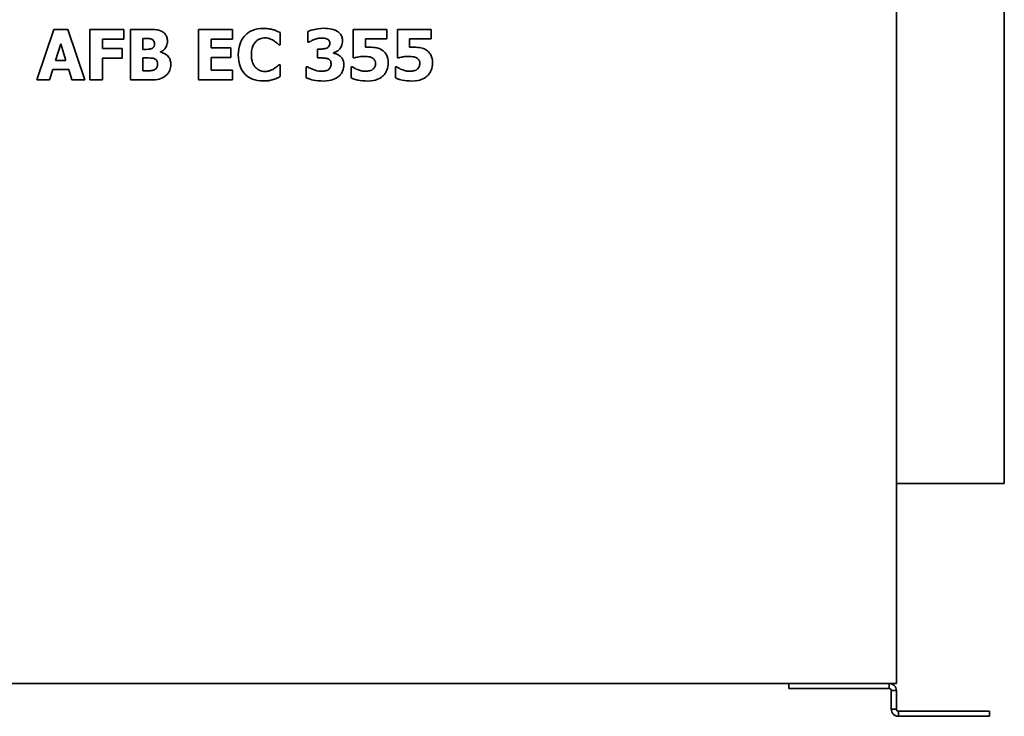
# Model space of a CAD drawing. Header units: millimetres. Extents: x 318 to 942, y 181 to 710.
# Tile 2 of 5: x 552 to 942, y 181 to 456. Entities that reach past the tile are written whole.
import ezdxf

# ---------------------------------------------------------------- set-up
doc = ezdxf.new("R2010")
doc.units = ezdxf.units.MM
doc.header["$LTSCALE"] = 3
doc.layers.add('Krawędzie widoczne(ISO)', color=7, linetype='Continuous', lineweight=35, true_color=0x262659)

msp = doc.modelspace()

# ---------------------------------------------------------------- linework, layer by layer
at = {"layer": 'Krawędzie widoczne(ISO)'}
for p, q in [((899, 687.98), (899, 193.98)), ((941.7, 272.98), (941.7, 627.98)), ((565.88, 452.54), (559.12, 432.54)), ((571.36, 452.54), (565.88, 452.54)), ((578.11, 432.54), (571.36, 452.54)), ((593.5, 452.54), (580.11, 452.54)), ((580.11, 452.54), (580.11, 432.54)), ((593.5, 448.73), (593.5, 452.54)), ((596.09, 452.54), (596.09, 432.54)), ((603.14, 452.54), (596.09, 452.54)), ((636.53, 452.54), (623.01, 452.54)), ((623.01, 452.54), (623.01, 432.54)), ((636.53, 448.73), (636.53, 452.54)), ((666.23, 451.7), (666.23, 447.42)), ((697.51, 452.54), (684.26, 452.54)), ((684.26, 452.54), (684.26, 441.31)), ((697.51, 448.76), (697.51, 452.54)), ((715.03, 452.54), (701.78, 452.54)), ((701.78, 452.54), (701.78, 441.31)), ((715.03, 448.76), (715.03, 452.54)), ((585.1, 444.95), (585.1, 448.73)), ((585.1, 448.73), (593.5, 448.73)), ((601.08, 444.64), (601.08, 448.89)), ((601.08, 448.89), (601.42, 448.89)), ((628, 445.21), (628, 448.73)), ((628, 448.73), (636.53, 448.73)), ((655.33, 446.49), (655.33, 451.26)), ((689.01, 445.44), (689.01, 448.76)), ((689.01, 448.76), (697.51, 448.76)), ((706.53, 445.44), (706.53, 448.76)), ((706.53, 448.76), (715.03, 448.76)), ((566.49, 440.25), (568.55, 446.87)), ((568.55, 446.87), (570.59, 440.25)), ((592.83, 444.95), (585.1, 444.95)), ((592.83, 441.14), (592.83, 444.95)), ((601.71, 444.64), (601.08, 444.64)), ((635.86, 445.21), (628, 445.21)), ((635.86, 441.4), (635.86, 445.21)), ((654.82, 446.49), (655.33, 446.49)), ((666.23, 447.42), (666.66, 447.42)), ((670.82, 444.76), (670.03, 444.76)), ((670.03, 444.76), (670.03, 441.24)), ((570.59, 440.25), (566.49, 440.25)), ((585.1, 432.54), (585.1, 441.14)), ((585.1, 441.14), (592.83, 441.14)), ((601.08, 436.18), (601.08, 441.23)), ((601.08, 441.23), (602, 441.23)), ((607.98, 443.51), (607.98, 443.61)), ((628, 436.35), (628, 441.4)), ((628, 441.4), (635.86, 441.4)), ((670.03, 441.24), (670.89, 441.24)), ((676.38, 443.11), (676.38, 443.3)), ((684.26, 441.31), (684.69, 441.31)), ((701.78, 441.31), (702.21, 441.31)), ((564.14, 432.54), (565.41, 436.62)), ((565.41, 436.62), (571.7, 436.62)), ((571.7, 436.62), (572.94, 432.54)), ((601.36, 436.18), (601.08, 436.18)), ((636.53, 436.35), (628, 436.35)), ((636.53, 432.54), (636.53, 436.35)), ((655.33, 438.57), (654.87, 438.57)), ((655.33, 433.87), (655.33, 438.57)), ((666.14, 437.72), (665.65, 437.72)), ((665.65, 437.72), (665.65, 433.38)), ((683.4, 437.69), (683.4, 433.33)), ((683.85, 437.69), (683.4, 437.69)), ((701.37, 437.69), (700.92, 437.69)), ((700.92, 437.69), (700.92, 433.33)), ((559.12, 432.54), (564.14, 432.54)), ((572.94, 432.54), (578.11, 432.54)), ((580.11, 432.54), (585.1, 432.54)), ((596.09, 432.54), (604.08, 432.54)), ((623.01, 432.54), (636.53, 432.54)), ((941.7, 272.98), (899, 272.98)), ((899, 193.98), (361, 193.98)), ((856.47, 193.98), (856.47, 191.98)), ((858.22, 191.98), (856.47, 191.98)), ((858.22, 191.98), (873.52, 191.98)), ((881.03, 191.98), (873.52, 191.98)), ((881.03, 191.98), (896.2, 191.98)), ((896.2, 192.86), (896.2, 193.98)), ((896.2, 191.98), (896.2, 192.86)), ((897, 191.18), (897, 183.82)), ((897.88, 191.18), (897, 191.18)), ((899, 191.18), (897.88, 191.18)), ((899, 183.82), (899, 191.18)), ((897, 183.82), (898.12, 183.82)), ((898.12, 183.82), (899, 183.82)), ((899.8, 183.02), (899.8, 182.14)), ((900.8, 183.02), (899.8, 183.02)), ((900.8, 183.02), (903.63, 183.02)), ((903.63, 183.02), (912.12, 183.02)), ((934.04, 183.02), (912.12, 183.02)), ((934.04, 183.02), (935.79, 183.02)), ((935.79, 181.02), (935.79, 183.02)), ((899.8, 182.14), (899.8, 181.02)), ((899.8, 181.02), (900.8, 181.02)), ((900.8, 181.02), (903.63, 181.02)), ((912.12, 181.02), (903.63, 181.02)), ((912.12, 181.02), (934.04, 181.02)), ((935.79, 181.02), (934.04, 181.02))]:
    msp.add_line(p, q, dxfattribs=at)
for points, knots in [([(608.6, 451.66), (607.71, 452.15), (606.91, 452.3), (605.56, 452.51), (604.27, 452.54), (603.14, 452.54)], [-0.5021745, -0.5021745, -0.5021745, -0.5021745, -0.3398768, -0.3398768, 0, 0, 0, 0]), ([(648.57, 452.93), (647.12, 452.93), (645.68, 452.71), (643.29, 451.7), (642.36, 451.07), (640.97, 449.65), (640.17, 448.69), (638.99, 445.72), (638.76, 444.12), (638.76, 442.52)], [-2.429922, -2.429922, -2.429922, -2.429922, -1.608062, -1.608062, -0.957911, -0.957911, -0.47934, -0.47934, 0, 0, 0, 0]), ([(652.54, 452.42), (651.66, 452.65), (650.96, 452.75), (650.01, 452.89), (649.28, 452.93), (648.57, 452.93)], [-0.2883078, -0.2883078, -0.2883078, -0.2883078, -0.2120757, -0.2120757, 0, 0, 0, 0]), ([(655.33, 451.26), (654.83, 451.51), (654.24, 451.77), (653.54, 452.07), (653.04, 452.27), (652.54, 452.42)], [-0.2276746, -0.2276746, -0.2276746, -0.2276746, -0.1566905, -0.1566905, 0, 0, 0, 0]), ([(672.6, 452.96), (670.82, 452.96), (669.53, 452.67), (668.14, 452.34), (667.08, 452.05), (666.23, 451.7)], [-0.4318721, -0.4318721, -0.4318721, -0.4318721, -0.2737814, -0.2737814, 0, 0, 0, 0]), ([(677.94, 451.74), (677.18, 452.23), (676.35, 452.5), (674.71, 452.88), (673.62, 452.96), (672.6, 452.96)], [-0.5067681, -0.5067681, -0.5067681, -0.5067681, -0.3051691, -0.3051691, 0, 0, 0, 0]), ([(679.98, 447.95), (679.98, 448.43), (679.92, 448.91), (679.67, 449.75), (679.49, 450.18), (678.85, 451.07), (678.42, 451.44), (677.94, 451.74)], [-0.52274, -0.52274, -0.52274, -0.52274, -0.3281403, -0.3281403, -0.1715741, -0.1715741, 0, 0, 0, 0]), ([(601.42, 448.89), (601.87, 448.89), (602.38, 448.89), (603.48, 448.88), (603.64, 448.87), (604.05, 448.83), (604.34, 448.76), (604.61, 448.63)], [-0.15038, -0.15038, -0.15038, -0.15038, -0.1252835, -0.1252835, -0.0890375, -0.0890375, 0, 0, 0, 0]), ([(604.61, 448.63), (604.72, 448.59), (604.82, 448.53), (605, 448.4), (605.08, 448.32), (605.19, 448.2), (605.36, 448), (605.58, 447.4), (605.63, 447.15), (605.63, 446.9)], [-0.6674712, -0.6674712, -0.6674712, -0.6674712, -0.4266253, -0.4266253, -0.1922484, -0.1922484, -0.0770126, -0.0770126, 0, 0, 0, 0]), ([(607.98, 443.61), (608.52, 443.83), (609, 444.13), (609.89, 445.01), (610.19, 445.54), (610.63, 446.59), (610.74, 447.23), (610.74, 447.89)], [-0.4711784, -0.4711784, -0.4711784, -0.4711784, -0.3433839, -0.3433839, -0.1964582, -0.1964582, 0, 0, 0, 0]), ([(610.74, 447.89), (610.74, 448.44), (610.66, 448.99), (610.35, 449.91), (610.14, 450.32), (609.48, 451.11), (609.07, 451.42), (608.6, 451.66)], [-0.5076233, -0.5076233, -0.5076233, -0.5076233, -0.3076614, -0.3076614, -0.1572693, -0.1572693, 0, 0, 0, 0]), ([(645.65, 447.64), (645.91, 447.91), (646.19, 448.16), (646.9, 448.65), (647.22, 448.78), (648.01, 449.08), (648.68, 449.18), (649.36, 449.18)], [-0.2911095, -0.2911095, -0.2911095, -0.2911095, -0.2534873, -0.2534873, -0.2038017, -0.2038017, 0, 0, 0, 0]), ([(649.36, 449.18), (650.25, 449.18), (650.87, 448.97), (651.66, 448.69), (652.17, 448.45), (652.65, 448.15)], [-0.2514825, -0.2514825, -0.2514825, -0.2514825, -0.1706849, -0.1706849, 0, 0, 0, 0]), ([(652.65, 448.15), (653.33, 447.74), (653.55, 447.56), (654.2, 447.03), (654.53, 446.75), (654.82, 446.49)], [-0.2527238, -0.2527238, -0.2527238, -0.2527238, -0.1159244, -0.1159244, 0, 0, 0, 0]), ([(666.66, 447.42), (666.95, 447.6), (667.26, 447.77), (667.94, 448.14), (668.34, 448.34), (668.75, 448.49)], [-0.2345311, -0.2345311, -0.2345311, -0.2345311, -0.1299643, -0.1299643, 0, 0, 0, 0]), ([(668.75, 448.49), (669.42, 448.75), (669.96, 448.87), (670.72, 449.04), (671.22, 449.1), (671.73, 449.1)], [-0.23317, -0.23317, -0.23317, -0.23317, -0.1514918, -0.1514918, 0, 0, 0, 0]), ([(671.73, 449.1), (672.11, 449.1), (672.49, 449.07), (673.24, 448.97), (673.62, 448.87), (673.97, 448.7)], [-0.2290464, -0.2290464, -0.2290464, -0.2290464, -0.1150392, -0.1150392, 0, 0, 0, 0]), ([(673.97, 448.7), (674.18, 448.58), (674.37, 448.43), (674.71, 448.05), (674.78, 447.9), (674.91, 447.58), (674.94, 447.34), (674.94, 447.11)], [-0.1306799, -0.1306799, -0.1306799, -0.1306799, -0.1015169, -0.1015169, -0.070559, -0.070559, 0, 0, 0, 0]), ([(676.38, 443.3), (676.81, 443.4), (677.22, 443.55), (677.99, 443.97), (678.32, 444.23), (678.99, 444.9), (679.35, 445.4), (679.87, 446.64), (679.98, 447.28), (679.98, 447.95)], [-0.7399499, -0.7399499, -0.7399499, -0.7399499, -0.568969, -0.568969, -0.4026791, -0.4026791, -0.1999232, -0.1999232, 0, 0, 0, 0]), ([(604.58, 444.95), (604.35, 444.84), (604.11, 444.76), (603.69, 444.68), (603.52, 444.66), (602.65, 444.65), (602.13, 444.64), (601.71, 444.64)], [-0.4628602, -0.4628602, -0.4628602, -0.4628602, -0.2603313, -0.2603313, -0.1242576, -0.1242576, 0, 0, 0, 0]), ([(605.63, 446.9), (605.63, 446.55), (605.59, 446.2), (605.39, 445.68), (605.3, 445.52), (605, 445.2), (604.8, 445.06), (604.58, 444.95)], [-0.2319202, -0.2319202, -0.2319202, -0.2319202, -0.1318244, -0.1318244, -0.0730349, -0.0730349, 0, 0, 0, 0]), ([(643.95, 442.51), (643.95, 443.19), (644, 443.89), (644.29, 445.28), (644.5, 445.81), (644.95, 446.76), (645.26, 447.24), (645.65, 447.64)], [-0.4526848, -0.4526848, -0.4526848, -0.4526848, -0.3145051, -0.3145051, -0.1688734, -0.1688734, 0, 0, 0, 0]), ([(673.8, 445.16), (673.28, 444.93), (672.73, 444.86), (671.95, 444.78), (671.38, 444.76), (670.82, 444.76)], [-0.2355779, -0.2355779, -0.2355779, -0.2355779, -0.1668058, -0.1668058, 0, 0, 0, 0]), ([(674.94, 447.11), (674.94, 446.82), (674.91, 446.51), (674.77, 446.11), (674.68, 445.9), (674.28, 445.45), (674.06, 445.29), (673.8, 445.16)], [-0.3920284, -0.3920284, -0.3920284, -0.3920284, -0.1793287, -0.1793287, -0.0845598, -0.0845598, 0, 0, 0, 0]), ([(690.84, 445.5), (690.54, 445.5), (690.08, 445.49), (689.66, 445.48), (689.32, 445.46), (689.01, 445.44)], [-0.1281343, -0.1281343, -0.1281343, -0.1281343, -0.0936362, -0.0936362, 0, 0, 0, 0]), ([(695.67, 444.32), (694.84, 444.84), (694.02, 445.09), (692.63, 445.42), (691.73, 445.5), (690.84, 445.5)], [-0.4308402, -0.4308402, -0.4308402, -0.4308402, -0.267487, -0.267487, 0, 0, 0, 0]), ([(698.07, 439.31), (698.07, 439.99), (698, 440.67), (697.7, 441.77), (697.5, 442.31), (696.71, 443.48), (696.24, 443.95), (695.67, 444.32)], [-0.7362314, -0.7362314, -0.7362314, -0.7362314, -0.4205669, -0.4205669, -0.2046616, -0.2046616, 0, 0, 0, 0]), ([(708.36, 445.5), (708.06, 445.5), (707.6, 445.49), (707.18, 445.48), (706.84, 445.46), (706.53, 445.44)], [-0.1281343, -0.1281343, -0.1281343, -0.1281343, -0.0936362, -0.0936362, 0, 0, 0, 0]), ([(713.19, 444.32), (712.36, 444.84), (711.55, 445.09), (710.15, 445.42), (709.25, 445.5), (708.36, 445.5)], [-0.4308402, -0.4308402, -0.4308402, -0.4308402, -0.267487, -0.267487, 0, 0, 0, 0]), ([(715.59, 439.31), (715.59, 439.99), (715.52, 440.67), (715.22, 441.77), (715.02, 442.31), (714.23, 443.48), (713.76, 443.95), (713.19, 444.32)], [-0.7362314, -0.7362314, -0.7362314, -0.7362314, -0.4205669, -0.4205669, -0.2046616, -0.2046616, 0, 0, 0, 0]), ([(602, 441.23), (602.7, 441.23), (603.92, 441.25), (604.87, 441.16), (605.15, 441.11), (605.39, 441.01)], [-0.2869989, -0.2869989, -0.2869989, -0.2869989, -0.0776668, -0.0776668, 0, 0, 0, 0]), ([(605.39, 441.01), (605.58, 440.94), (605.77, 440.86), (606.09, 440.65), (606.24, 440.53), (606.55, 440.19), (606.66, 439.98), (606.84, 439.46), (606.88, 439.09), (606.88, 438.75)], [-0.2534014, -0.2534014, -0.2534014, -0.2534014, -0.207972, -0.207972, -0.166746, -0.166746, -0.1044692, -0.1044692, 0, 0, 0, 0]), ([(612.07, 438.66), (612.07, 439.18), (612.02, 439.69), (611.77, 440.64), (611.59, 441.06), (610.96, 442), (610.48, 442.4), (609.46, 443.08), (608.74, 443.35), (607.98, 443.51)], [-0.5633204, -0.5633204, -0.5633204, -0.5633204, -0.460237, -0.460237, -0.367725, -0.367725, -0.2313767, -0.2313767, 0, 0, 0, 0]), ([(638.76, 442.52), (638.76, 440.84), (638.99, 439.12), (640.2, 436.22), (640.94, 435.33), (642.35, 433.93), (643.29, 433.32), (645.68, 432.36), (647.12, 432.15), (648.55, 432.15)], [-1.317773, -1.317773, -1.317773, -1.317773, -1.026123, -1.026123, -0.773716, -0.773716, -0.430646, -0.430646, 0, 0, 0, 0]), ([(645.75, 437.32), (645.47, 437.59), (645.23, 437.89), (644.71, 438.71), (644.52, 439.16), (644.06, 440.34), (643.95, 441.46), (643.95, 442.51)], [-0.4242583, -0.4242583, -0.4242583, -0.4242583, -0.379414, -0.379414, -0.3126332, -0.3126332, 0, 0, 0, 0]), ([(670.89, 441.24), (671.63, 441.24), (672.38, 441.22), (673.03, 441.2), (673.56, 441.13), (674.03, 440.97)], [-0.1960437, -0.1960437, -0.1960437, -0.1960437, -0.150952, -0.150952, 0, 0, 0, 0]), ([(674.03, 440.97), (674.21, 440.9), (674.39, 440.82), (674.71, 440.62), (674.85, 440.5), (675.12, 440.21), (675.23, 440.05), (675.42, 439.52), (675.46, 439.2), (675.46, 438.89)], [-0.3010482, -0.3010482, -0.3010482, -0.3010482, -0.2318649, -0.2318649, -0.1663681, -0.1663681, -0.0927667, -0.0927667, 0, 0, 0, 0]), ([(679.1, 441.91), (678.48, 442.47), (677.98, 442.67), (677.32, 442.92), (676.86, 443.04), (676.38, 443.11)], [-0.21088, -0.21088, -0.21088, -0.21088, -0.1448097, -0.1448097, 0, 0, 0, 0]), ([(680.5, 438.6), (680.5, 439), (680.46, 439.41), (680.29, 440.1), (680.18, 440.42), (679.74, 441.22), (679.46, 441.6), (679.1, 441.91)], [-0.4548934, -0.4548934, -0.4548934, -0.4548934, -0.2742869, -0.2742869, -0.1415103, -0.1415103, 0, 0, 0, 0]), ([(684.69, 441.31), (685.29, 441.46), (685.9, 441.58), (687.21, 441.8), (687.93, 441.86), (688.65, 441.86)], [-0.400674, -0.400674, -0.400674, -0.400674, -0.2161572, -0.2161572, 0, 0, 0, 0]), ([(688.65, 441.86), (689.19, 441.86), (690.13, 441.8), (691.22, 441.54), (691.62, 441.38), (691.97, 441.14)], [-0.33645, -0.33645, -0.33645, -0.33645, -0.127864, -0.127864, 0, 0, 0, 0]), ([(691.97, 441.14), (692.17, 441.02), (692.34, 440.86), (692.61, 440.55), (692.75, 440.34), (692.98, 439.78), (693.03, 439.45), (693.03, 439.12)], [-0.2898381, -0.2898381, -0.2898381, -0.2898381, -0.1833757, -0.1833757, -0.0983449, -0.0983449, 0, 0, 0, 0]), ([(702.21, 441.31), (702.81, 441.46), (703.42, 441.58), (704.73, 441.8), (705.45, 441.86), (706.17, 441.86)], [-0.400674, -0.400674, -0.400674, -0.400674, -0.2161572, -0.2161572, 0, 0, 0, 0]), ([(706.17, 441.86), (706.71, 441.86), (707.65, 441.8), (708.74, 441.54), (709.14, 441.38), (709.49, 441.14)], [-0.33645, -0.33645, -0.33645, -0.33645, -0.127864, -0.127864, 0, 0, 0, 0]), ([(709.49, 441.14), (709.69, 441.02), (709.86, 440.86), (710.13, 440.55), (710.27, 440.34), (710.5, 439.78), (710.55, 439.45), (710.55, 439.12)], [-0.2898381, -0.2898381, -0.2898381, -0.2898381, -0.1833757, -0.1833757, -0.0983449, -0.0983449, 0, 0, 0, 0]), ([(605.57, 436.57), (605.2, 436.41), (604.82, 436.3), (604.25, 436.22), (604.04, 436.2), (602.47, 436.19), (601.88, 436.18), (601.36, 436.18)], [-1.19741, -1.19741, -1.19741, -1.19741, -0.467353, -0.467353, -0.157157, -0.157157, 0, 0, 0, 0]), ([(606.88, 438.75), (606.88, 438.38), (606.82, 438.03), (606.55, 437.37), (606.38, 437.17), (606.09, 436.86), (605.84, 436.7), (605.57, 436.57)], [-0.1695164, -0.1695164, -0.1695164, -0.1695164, -0.1288419, -0.1288419, -0.0888062, -0.0888062, 0, 0, 0, 0]), ([(609.99, 434.17), (610.36, 434.46), (610.68, 434.79), (611.2, 435.49), (611.46, 435.91), (611.95, 437.12), (612.07, 437.89), (612.07, 438.66)], [-0.5649296, -0.5649296, -0.5649296, -0.5649296, -0.3902266, -0.3902266, -0.2330402, -0.2330402, 0, 0, 0, 0]), ([(649.39, 435.89), (648.4, 435.89), (647.64, 436.16), (646.71, 436.53), (646.2, 436.88), (645.75, 437.32)], [-0.3007821, -0.3007821, -0.3007821, -0.3007821, -0.1885592, -0.1885592, 0, 0, 0, 0]), ([(652.8, 436.96), (652.23, 436.59), (651.57, 436.33), (650.67, 436), (650.04, 435.89), (649.39, 435.89)], [-0.2856633, -0.2856633, -0.2856633, -0.2856633, -0.1946998, -0.1946998, 0, 0, 0, 0]), ([(654.87, 438.57), (654.58, 438.3), (654.29, 438.05), (653.62, 437.49), (653.21, 437.21), (652.8, 436.96)], [-0.261669, -0.261669, -0.261669, -0.261669, -0.1445505, -0.1445505, 0, 0, 0, 0]), ([(671.44, 435.99), (670.28, 435.99), (669.23, 436.33), (667.83, 436.82), (666.94, 437.22), (666.14, 437.72)], [-0.4448111, -0.4448111, -0.4448111, -0.4448111, -0.284449, -0.284449, 0, 0, 0, 0]), ([(674.45, 436.67), (674.25, 436.53), (674.03, 436.41), (673.45, 436.19), (673.14, 436.14), (672.5, 436.04), (671.96, 435.99), (671.44, 435.99)], [-0.2173942, -0.2173942, -0.2173942, -0.2173942, -0.1937003, -0.1937003, -0.1576669, -0.1576669, 0, 0, 0, 0]), ([(675.46, 438.89), (675.46, 438.62), (675.44, 438.33), (675.31, 437.75), (675.22, 437.57), (674.97, 437.14), (674.74, 436.88), (674.45, 436.67)], [-0.18046, -0.18046, -0.18046, -0.18046, -0.1465165, -0.1465165, -0.1068057, -0.1068057, 0, 0, 0, 0]), ([(678.36, 433.87), (678.72, 434.16), (679.05, 434.49), (679.61, 435.24), (679.84, 435.64), (680.35, 436.88), (680.5, 437.73), (680.5, 438.6)], [-0.5412953, -0.5412953, -0.5412953, -0.5412953, -0.4010038, -0.4010038, -0.261505, -0.261505, 0, 0, 0, 0]), ([(685.94, 436.64), (685.18, 436.93), (684.83, 437.14), (684.43, 437.37), (684.14, 437.54), (683.85, 437.69)], [-0.138468, -0.138468, -0.138468, -0.138468, -0.0974136, -0.0974136, 0, 0, 0, 0]), ([(689.02, 435.99), (688.15, 435.99), (687.6, 436.12), (686.9, 436.3), (686.42, 436.46), (685.94, 436.64)], [-0.2179987, -0.2179987, -0.2179987, -0.2179987, -0.1525121, -0.1525121, 0, 0, 0, 0]), ([(692.17, 436.9), (691.98, 436.72), (691.76, 436.57), (691.17, 436.29), (690.84, 436.21), (690.16, 436.07), (689.59, 435.99), (689.02, 435.99)], [-0.2357024, -0.2357024, -0.2357024, -0.2357024, -0.209173, -0.209173, -0.1689881, -0.1689881, 0, 0, 0, 0]), ([(693.03, 439.12), (693.03, 438.87), (693.01, 438.62), (692.91, 438.06), (692.83, 437.87), (692.64, 437.46), (692.43, 437.16), (692.17, 436.9)], [-0.1561405, -0.1561405, -0.1561405, -0.1561405, -0.1368374, -0.1368374, -0.1115979, -0.1115979, 0, 0, 0, 0]), ([(695.94, 434.13), (696.29, 434.44), (696.6, 434.79), (697.21, 435.66), (697.41, 436.11), (697.9, 437.34), (698.07, 438.31), (698.07, 439.31)], [-0.4727853, -0.4727853, -0.4727853, -0.4727853, -0.3965017, -0.3965017, -0.2996471, -0.2996471, 0, 0, 0, 0]), ([(703.46, 436.64), (702.7, 436.93), (702.35, 437.14), (701.95, 437.37), (701.66, 437.54), (701.37, 437.69)], [-0.138468, -0.138468, -0.138468, -0.138468, -0.0974136, -0.0974136, 0, 0, 0, 0]), ([(706.54, 435.99), (705.67, 435.99), (705.12, 436.12), (704.42, 436.3), (703.94, 436.46), (703.46, 436.64)], [-0.2179987, -0.2179987, -0.2179987, -0.2179987, -0.1525121, -0.1525121, 0, 0, 0, 0]), ([(709.69, 436.9), (709.5, 436.72), (709.28, 436.57), (708.69, 436.29), (708.36, 436.21), (707.68, 436.07), (707.11, 435.99), (706.54, 435.99)], [-0.2357024, -0.2357024, -0.2357024, -0.2357024, -0.209173, -0.209173, -0.1689881, -0.1689881, 0, 0, 0, 0]), ([(710.55, 439.12), (710.55, 438.87), (710.53, 438.62), (710.43, 438.06), (710.35, 437.87), (710.16, 437.46), (709.95, 437.16), (709.69, 436.9)], [-0.1561405, -0.1561405, -0.1561405, -0.1561405, -0.1368374, -0.1368374, -0.1115979, -0.1115979, 0, 0, 0, 0]), ([(713.46, 434.13), (713.81, 434.44), (714.12, 434.79), (714.73, 435.66), (714.93, 436.11), (715.42, 437.34), (715.59, 438.31), (715.59, 439.31)], [-0.4727853, -0.4727853, -0.4727853, -0.4727853, -0.3965017, -0.3965017, -0.2996471, -0.2996471, 0, 0, 0, 0]), ([(604.08, 432.54), (605.62, 432.54), (606.7, 432.69), (608.43, 433.16), (609.25, 433.59), (609.99, 434.17)], [-0.536093, -0.536093, -0.536093, -0.536093, -0.2837765, -0.2837765, 0, 0, 0, 0]), ([(648.55, 432.15), (649.93, 432.15), (650.55, 432.25), (651.39, 432.4), (651.98, 432.55), (652.56, 432.73)], [-0.2537556, -0.2537556, -0.2537556, -0.2537556, -0.1799002, -0.1799002, 0, 0, 0, 0]), ([(652.56, 432.73), (653.31, 432.95), (653.64, 433.1), (654.47, 433.47), (654.91, 433.67), (655.33, 433.87)], [-0.2747425, -0.2747425, -0.2747425, -0.2747425, -0.1370872, -0.1370872, 0, 0, 0, 0]), ([(665.65, 433.38), (666.68, 432.91), (667.93, 432.61), (669.65, 432.21), (671.07, 432.12), (672.38, 432.12)], [-0.5282789, -0.5282789, -0.5282789, -0.5282789, -0.3921903, -0.3921903, 0, 0, 0, 0]), ([(672.38, 432.12), (674.3, 432.12), (675.39, 432.41), (676.83, 432.88), (677.64, 433.29), (678.36, 433.87)], [-0.4536264, -0.4536264, -0.4536264, -0.4536264, -0.2751333, -0.2751333, 0, 0, 0, 0]), ([(683.4, 433.33), (684.41, 432.88), (685.6, 432.6), (687.28, 432.22), (688.64, 432.13), (689.9, 432.12)], [-0.5153748, -0.5153748, -0.5153748, -0.5153748, -0.3762576, -0.3762576, 0, 0, 0, 0]), ([(689.9, 432.12), (691.89, 432.12), (692.99, 432.47), (694.45, 433.03), (695.25, 433.5), (695.94, 434.13)], [-0.4676192, -0.4676192, -0.4676192, -0.4676192, -0.2815356, -0.2815356, 0, 0, 0, 0]), ([(700.92, 433.33), (701.93, 432.88), (703.12, 432.6), (704.8, 432.22), (706.16, 432.13), (707.42, 432.12)], [-0.5153748, -0.5153748, -0.5153748, -0.5153748, -0.3762576, -0.3762576, 0, 0, 0, 0]), ([(707.42, 432.12), (709.41, 432.12), (710.51, 432.47), (711.97, 433.03), (712.77, 433.5), (713.46, 434.13)], [-0.4676192, -0.4676192, -0.4676192, -0.4676192, -0.2815356, -0.2815356, 0, 0, 0, 0]), ([(896.2, 193.98), (896.57, 193.98), (896.94, 193.91), (897.62, 193.62), (897.92, 193.42), (898.44, 192.9), (898.65, 192.59), (898.93, 191.91), (899, 191.55), (899, 191.18)], [0, 0, 0, 0, 0.1113973, 0.1113973, 0.2218681, 0.2218681, 0.3323097, 0.3323097, 0.4436983, 0.4436983, 0.4436983, 0.4436983]), ([(897, 191.18), (897, 191.19), (897, 191.21), (897, 191.22), (897, 191.24), (897, 191.25), (897, 191.27), (896.99, 191.28), (896.99, 191.29), (896.99, 191.31), (896.99, 191.32), (896.98, 191.34), (896.98, 191.35), (896.98, 191.36), (896.98, 191.38), (896.97, 191.39), (896.97, 191.41), (896.96, 191.42), (896.96, 191.43), (896.95, 191.45), (896.95, 191.46), (896.94, 191.47), (896.94, 191.49), (896.93, 191.5), (896.93, 191.52), (896.92, 191.53), (896.91, 191.54), (896.91, 191.55), (896.9, 191.57), (896.89, 191.58), (896.89, 191.59), (896.88, 191.6), (896.87, 191.62), (896.86, 191.63), (896.86, 191.64), (896.85, 191.65), (896.84, 191.66), (896.83, 191.67), (896.82, 191.69), (896.81, 191.7), (896.8, 191.71), (896.79, 191.72), (896.78, 191.73), (896.77, 191.74), (896.76, 191.75), (896.75, 191.76), (896.74, 191.77), (896.74, 191.77), (896.73, 191.78), (896.73, 191.78), (896.72, 191.79), (896.72, 191.79), (896.71, 191.8), (896.7, 191.81), (896.69, 191.82), (896.68, 191.82), (896.66, 191.83), (896.65, 191.84), (896.64, 191.85), (896.63, 191.86), (896.61, 191.86), (896.6, 191.87), (896.59, 191.88), (896.58, 191.89), (896.56, 191.89), (896.55, 191.9), (896.54, 191.91), (896.52, 191.91), (896.51, 191.92), (896.5, 191.92), (896.49, 191.93), (896.49, 191.93), (896.48, 191.93), (896.47, 191.93), (896.47, 191.94), (896.46, 191.94), (896.44, 191.94), (896.43, 191.95), (896.42, 191.95), (896.4, 191.95), (896.39, 191.96), (896.37, 191.96), (896.36, 191.96), (896.34, 191.97), (896.33, 191.97), (896.32, 191.97), (896.3, 191.97), (896.29, 191.98), (896.27, 191.98), (896.26, 191.98), (896.24, 191.98), (896.23, 191.98), (896.21, 191.98), (896.2, 191.98)], [0, 0, 0, 0, 0.0047728, 0.0047728, 0.0047728, 0.0095512, 0.0095512, 0.0095512, 0.0143301, 0.0143301, 0.0143301, 0.0191047, 0.0191047, 0.0191047, 0.0238701, 0.0238701, 0.0238701, 0.0286216, 0.0286216, 0.0286216, 0.0333544, 0.0333544, 0.0333544, 0.0382298, 0.0382298, 0.0382298, 0.0427614, 0.0427614, 0.0427614, 0.0474593, 0.0474593, 0.0474593, 0.0521542, 0.0521542, 0.0521542, 0.0568425, 0.0568425, 0.0568425, 0.0615206, 0.0615206, 0.0615206, 0.0661851, 0.0661851, 0.0661851, 0.0708326, 0.0708326, 0.0708326, 0.0744107, 0.0744107, 0.0744107, 0.0754605, 0.0754605, 0.0754605, 0.080083, 0.080083, 0.080083, 0.0847043, 0.0847043, 0.0847043, 0.0893209, 0.0893209, 0.0893209, 0.0939292, 0.0939292, 0.0939292, 0.0985257, 0.0985257, 0.0985257, 0.1031072, 0.1031072, 0.1031072, 0.1049061, 0.1049061, 0.1049061, 0.1076745, 0.1076745, 0.1076745, 0.112241, 0.112241, 0.112241, 0.1168056, 0.1168056, 0.1168056, 0.1213652, 0.1213652, 0.1213652, 0.125917, 0.125917, 0.125917, 0.1304582, 0.1304582, 0.1304582, 0.1349859, 0.1349859, 0.1349859, 0.1349859]), ([(899.8, 181.02), (899.44, 181.02), (899.08, 181.09), (898.41, 181.36), (898.1, 181.56), (897.58, 182.08), (897.37, 182.39), (897.08, 183.07), (897, 183.44), (897, 183.82)], [0, 0, 0, 0, 0.1219861, 0.1219861, 0.243369, 0.243369, 0.3653617, 0.3653617, 0.48689, 0.48689, 0.48689, 0.48689]), ([(899, 183.82), (899, 183.8), (899, 183.79), (899, 183.77), (899, 183.76), (899, 183.74), (899.01, 183.73), (899.01, 183.71), (899.01, 183.7), (899.01, 183.68), (899.01, 183.67), (899.02, 183.65), (899.02, 183.64), (899.02, 183.63), (899.03, 183.61), (899.03, 183.6), (899.04, 183.58), (899.04, 183.57), (899.04, 183.56), (899.04, 183.56), (899.04, 183.56), (899.05, 183.55), (899.05, 183.54), (899.06, 183.53), (899.06, 183.51), (899.07, 183.5), (899.07, 183.48), (899.08, 183.47), (899.09, 183.46), (899.09, 183.44), (899.1, 183.43), (899.11, 183.42), (899.11, 183.41), (899.12, 183.39), (899.13, 183.38), (899.14, 183.37), (899.15, 183.36), (899.16, 183.35), (899.16, 183.33), (899.17, 183.32), (899.18, 183.31), (899.19, 183.3), (899.2, 183.29), (899.21, 183.28), (899.22, 183.27), (899.23, 183.26), (899.24, 183.25), (899.25, 183.24), (899.26, 183.23), (899.27, 183.22), (899.28, 183.21), (899.3, 183.2), (899.31, 183.19), (899.32, 183.18), (899.33, 183.17), (899.33, 183.17), (899.33, 183.17), (899.34, 183.17), (899.35, 183.16), (899.36, 183.15), (899.36, 183.15), (899.38, 183.14), (899.39, 183.13), (899.4, 183.13), (899.41, 183.12), (899.43, 183.11), (899.44, 183.11), (899.45, 183.1), (899.46, 183.09), (899.48, 183.09), (899.49, 183.08), (899.5, 183.08), (899.52, 183.07), (899.53, 183.07), (899.54, 183.06), (899.56, 183.06), (899.57, 183.05), (899.58, 183.05), (899.6, 183.05), (899.61, 183.04), (899.62, 183.04), (899.64, 183.04), (899.65, 183.03), (899.66, 183.03), (899.68, 183.03), (899.69, 183.03), (899.7, 183.03), (899.72, 183.02), (899.73, 183.02), (899.75, 183.02), (899.76, 183.02), (899.77, 183.02), (899.79, 183.02), (899.8, 183.02)], [0, 0, 0, 0, 0.0078163, 0.0078163, 0.0078163, 0.0156656, 0.0156656, 0.0156656, 0.0235447, 0.0235447, 0.0235447, 0.0314507, 0.0314507, 0.0314507, 0.0393801, 0.0393801, 0.0393801, 0.0456978, 0.0456978, 0.0456978, 0.0473294, 0.0473294, 0.0473294, 0.0552907, 0.0552907, 0.0552907, 0.0632562, 0.0632562, 0.0632562, 0.0712194, 0.0712194, 0.0712194, 0.0791739, 0.0791739, 0.0791739, 0.0871132, 0.0871132, 0.0871132, 0.0950308, 0.0950308, 0.0950308, 0.1029204, 0.1029204, 0.1029204, 0.1107759, 0.1107759, 0.1107759, 0.1185913, 0.1185913, 0.1185913, 0.1263609, 0.1263609, 0.1263609, 0.1340793, 0.1340793, 0.1340793, 0.1356977, 0.1356977, 0.1356977, 0.1417721, 0.1417721, 0.1417721, 0.1495008, 0.1495008, 0.1495008, 0.1572621, 0.1572621, 0.1572621, 0.1650505, 0.1650505, 0.1650505, 0.1728601, 0.1728601, 0.1728601, 0.1811091, 0.1811091, 0.1811091, 0.1885372, 0.1885372, 0.1885372, 0.1964318, 0.1964318, 0.1964318, 0.2043573, 0.2043573, 0.2043573, 0.2123021, 0.2123021, 0.2123021, 0.2202542, 0.2202542, 0.2202542, 0.2282011, 0.2282011, 0.2282011, 0.2282011])]:
    msp.add_open_spline(points, degree=3, knots=knots, dxfattribs=at)

doc.saveas('drawing.dxf')
